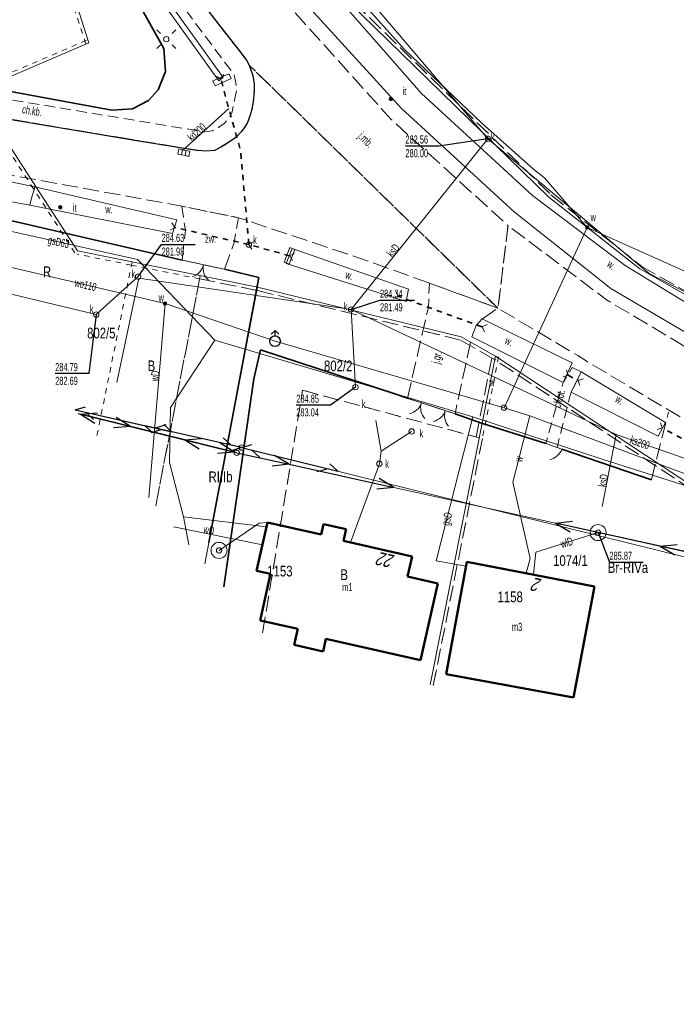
# Model space of a CAD drawing. Header units: metres. Extents: x 7428509 to 7430603, y 5527625 to 5529161.
# Tile 12 of 26: x 7430063 to 7430124, y 5527736 to 5527827. Entities that reach past the tile are written whole.
import ezdxf
from ezdxf.enums import TextEntityAlignment as Align

# ---------------------------------------------------------------- set-up
doc = ezdxf.new("R2010")
doc.units = ezdxf.units.M
for name, pattern in [('0.5_0.5', [1, 0.5, -0.5]), ('1.0_0.5', [1.5, 1, -0.5]), ('1.5_0.5', [2, 1.5, -0.5]), ('219-500', [0]), ('egkk-500', [2, 1.5, -0.5]), ('egug-500', [1, 0.5, -0.5]), ('otkz_500', [1, 0.5, -0.5]), ('otob_500', [0]), ('otof_500', [0]), ('suep_nn_500', [0]), ('sutp_500', [0])]:
    doc.linetypes.add(name, pattern=pattern)
doc.layers.get('0').update_dxf_attribs({"color": 2, "lineweight": 5})
doc.styles.get("Standard").update_dxf_attribs({"font": 'Working1250', "width": 0.75})
doc.linetypes.add('902-500', pattern='A,3.75,0,[1,ksztalty.shx,S=0.5,R=0,X=0,Y=0],3.75', length=7.5)
doc.linetypes.add('otdn_500_short', pattern='A,2.5,0,[21,ksztalty.shx,S=0.5,R=0,X=-1,Y=0],0.5', length=3)

# ---------------------------------------------------------------- blocks, each defined once
blk = doc.blocks.new('US25')
at = {"linetype": 'Continuous', "lineweight": 0}
h = blk.add_hatch(color=0, dxfattribs=at)
edge = h.paths.add_edge_path()
edge.add_arc((0, 0), 0.2, 0, 360)
blk = doc.blocks.new('US22')
at = {"color": 0, "linetype": 'Continuous', "lineweight": 13}
blk.add_circle((0, 0), 0.25, dxfattribs=at)
blk = doc.blocks.new('PW01')
at = {"linetype": 'Continuous', "lineweight": 13}
h = blk.add_hatch(color=0, dxfattribs=at)
edge = h.paths.add_edge_path()
edge.add_arc((0, 0), 0.045, 0, 360)
blk = doc.blocks.new('SM01')
at = {"color": 0, "linetype": 'Continuous', "lineweight": 13}
for p, q in [((-0.53, 0.531), (-0.883, 0.884)), ((0.531, 0.531), (0.884, 0.884)), ((-0.53, -0.53), (-0.883, -0.883)), ((0.531, -0.53), (0.884, -0.883))]:
    blk.add_line(p, q, dxfattribs=at)
blk.add_circle((0, 0), 0.25, dxfattribs=at)
blk = doc.blocks.new('IB04')
at = {"color": 0, "linetype": 'Continuous', "lineweight": 13}
blk.add_circle((0, 0), 0.25, dxfattribs=at)
blk = doc.blocks.new('US05')
at = {"color": 0, "linetype": 'Continuous', "lineweight": 13}
for p, q in [((-0.525, -0.25), (-0.525, 0.25)), ((-0.525, 0.25), (-0.175, 0.25)), ((-0.175, -0.25), (-0.175, 0.25)), ((-0.175, 0.25), (0.175, 0.25)), ((0.175, -0.25), (0.175, 0.25)), ((0.175, 0.25), (0.525, 0.25)), ((0.525, -0.25), (0.525, 0.25)), ((-0.525, -0.25), (-0.175, -0.25)), ((-0.175, -0.25), (0.175, -0.25)), ((0.175, -0.25), (0.525, -0.25))]:
    blk.add_line(p, q, dxfattribs=at)
blk = doc.blocks.new('US13')
at = {"color": 0, "linetype": 'Continuous', "lineweight": 13}
for radius in [0.75, 0.25]:
    blk.add_circle((0, 0), radius, dxfattribs=at)
blk = doc.blocks.new('US15')
at = {"color": 0, "linetype": 'Continuous', "lineweight": 13}
blk.add_circle((0, 0), 0.25, dxfattribs=at)
blk = doc.blocks.new('SUWH')
at = {"color": 0, "linetype": 'Continuous'}
for p in [(-0.354, 0.646), (0, 0.5), (0.354, 0.646)]:
    blk.add_line(p, (0, 1), dxfattribs=at)
blk.add_circle((0, 0), 0.5, dxfattribs=at)
blk = doc.blocks.new('IB05')
at = {"color": 0, "linetype": 'Continuous', "lineweight": 13}
for q in [(0.354, 0.354), (0.354, -0.354)]:
    blk.add_line((0, 0), q, dxfattribs=at)
blk = doc.blocks.new('SUTP')
at = {"color": 0, "linetype": 'Continuous'}
for p, q in [((0, 0), (0.866, 0.5)), ((0, 0), (9.232, 0)), ((1.866, -0.5), (1, 0)), ((7.366, -0.5), (8.232, 0)), ((9.232, 0), (8.366, 0.5))]:
    blk.add_line(p, q, dxfattribs=at)
blk = doc.blocks.new('OK04')
at = {"color": 0, "linetype": 'Continuous', "lineweight": 0}
blk.add_arc((1.5, 0.001), 1.5, 120, 180, dxfattribs=at)
blk = doc.blocks.new('OK02')
at = {"color": 0, "linetype": 'Continuous', "lineweight": 0}
for centre, start, end in [((-1.5, 0), 0, 60), ((1.5, 0), 120, 180)]:
    blk.add_arc(centre, 1.5, start, end, dxfattribs=at)
blk = doc.blocks.new('SUEP1')
at = {"color": 0, "linetype": 'Continuous'}
for p, q in [((0, 0), (5, 0)), ((5, 0), (3.5, 0.5)), ((5, 0), (3.5, -0.5)), ((5, 0), (15, 0)), ((15, 0), (13.5, 0.5)), ((15, 0), (13.5, -0.5))]:
    blk.add_line(p, q, dxfattribs=at)

msp = doc.modelspace()

# ---------------------------------------------------------------- linework, layer by layer
at = {"layer": '217-Granica konturu po granicy działki', "color": 3, "linetype": '1.5_0.5', "lineweight": 18}
for p, q in [((7430091.2894, 5527831.8348), (7430112.5394, 5527811.1048)), ((7430112.516, 5527811.1255), (7430112.516, 5527811.1255)), ((7430112.516, 5527811.1255), (7430112.516, 5527811.1255)), ((7430112.516, 5527811.1255), (7430120.976, 5527804.4455)), ((7430112.5394, 5527811.1048), (7430112.5394, 5527811.1048)), ((7430112.5394, 5527811.1048), (7430112.5394, 5527811.1048)), ((7430120.9379, 5527804.471), (7430120.9379, 5527804.471)), ((7430120.9379, 5527804.471), (7430120.9379, 5527804.471)), ((7430120.9379, 5527804.471), (7430138.1379, 5527794.731)), ((7430120.976, 5527804.4455), (7430120.976, 5527804.4455)), ((7430120.976, 5527804.4455), (7430120.976, 5527804.4455)), ((7430085.1006, 5527802.206), (7430079.7506, 5527803.286)), ((7430079.7506, 5527803.286), (7430079.7506, 5527803.286)), ((7430079.7506, 5527803.286), (7430079.7506, 5527803.286)), ((7430104.0789, 5527797.5784), (7430085.0889, 5527802.2084)), ((7430085.0889, 5527802.2084), (7430085.0889, 5527802.2084)), ((7430085.0889, 5527802.2084), (7430085.0889, 5527802.2084)), ((7430085.1006, 5527802.206), (7430085.1006, 5527802.206)), ((7430085.1006, 5527802.206), (7430085.1006, 5527802.206)), ((7430107.1927, 5527795.8087), (7430104.0027, 5527797.6087)), ((7430104.0027, 5527797.6087), (7430104.0027, 5527797.6087)), ((7430104.0027, 5527797.6087), (7430104.0027, 5527797.6087)), ((7430104.0789, 5527797.5784), (7430104.0789, 5527797.5784)), ((7430104.0789, 5527797.5784), (7430104.0789, 5527797.5784)), ((7430105.5357, 5527788.5285), (7430107.0457, 5527796.1285)), ((7430107.0457, 5527796.1285), (7430107.0457, 5527796.1285)), ((7430107.0457, 5527796.1285), (7430107.0457, 5527796.1285)), ((7430127.375, 5527782.4995), (7430107.175, 5527795.8195)), ((7430107.175, 5527795.8195), (7430107.175, 5527795.8195)), ((7430107.175, 5527795.8195), (7430107.175, 5527795.8195)), ((7430107.1927, 5527795.8087), (7430107.1927, 5527795.8087)), ((7430107.1927, 5527795.8087), (7430107.1927, 5527795.8087)), ((7430106.1243, 5527788.4115), (7430101.5363, 5527765.3855)), ((7430105.5357, 5527788.5285), (7430105.5357, 5527788.5285)), ((7430105.5357, 5527788.5285), (7430105.5357, 5527788.5285)), ((7430106.1243, 5527788.4115), (7430106.1243, 5527788.4115)), ((7430106.1243, 5527788.4115), (7430106.1243, 5527788.4115)), ((7430101.5363, 5527765.3855), (7430101.5363, 5527765.3855)), ((7430101.5363, 5527765.3855), (7430101.5363, 5527765.3855))]:
    msp.add_line(p, q, dxfattribs=at)
at = {"layer": '217-kontur klasyfikacyjny', "color": 92, "linetype": 'egkk-500', "lineweight": 18, "flags": 128}
for points in [[(7430079.81, 5527803.58), (7430075.656, 5527782.138)], [(7430085.625, 5527770.294), (7430089.35, 5527792.9)], [(7430089.35, 5527792.9), (7430105.83, 5527788.47)]]:
    msp.add_lwpolyline(points, dxfattribs=at)
at = {"layer": '218-Granica użytku po granicy działki', "color": 3, "linetype": '0.5_0.5', "lineweight": 18}
for p, q in [((7430069.1241, 5527825.1991), (7430063.0641, 5527844.2391)), ((7430091.2894, 5527831.8348), (7430112.5394, 5527811.1048)), ((7430058.6318, 5527820.9957), (7430069.2918, 5527825.5657)), ((7430069.1241, 5527825.1991), (7430069.1241, 5527825.1991)), ((7430069.1241, 5527825.1991), (7430069.1241, 5527825.1991)), ((7430069.2918, 5527825.5657), (7430069.2918, 5527825.5657)), ((7430069.2918, 5527825.5657), (7430069.2918, 5527825.5657)), ((7430064.2583, 5527811.6768), (7430058.4983, 5527820.5568)), ((7430068.108, 5527805.7271), (7430064.258, 5527811.6771)), ((7430064.258, 5527811.6771), (7430064.258, 5527811.6771)), ((7430064.258, 5527811.6771), (7430064.258, 5527811.6771)), ((7430064.2583, 5527811.6768), (7430064.2583, 5527811.6768)), ((7430064.2583, 5527811.6768), (7430064.2583, 5527811.6768)), ((7430112.516, 5527811.1255), (7430112.516, 5527811.1255)), ((7430112.516, 5527811.1255), (7430112.516, 5527811.1255)), ((7430112.516, 5527811.1255), (7430120.976, 5527804.4455)), ((7430112.5394, 5527811.1048), (7430112.5394, 5527811.1048)), ((7430112.5394, 5527811.1048), (7430112.5394, 5527811.1048)), ((7430068.108, 5527805.7271), (7430068.108, 5527805.7271)), ((7430068.108, 5527805.7271), (7430068.108, 5527805.7271)), ((7430073.3906, 5527804.566), (7430068.3006, 5527805.596)), ((7430068.3006, 5527805.596), (7430068.3006, 5527805.596)), ((7430068.3006, 5527805.596), (7430068.3006, 5527805.596)), ((7430073.3906, 5527804.566), (7430073.3906, 5527804.566)), ((7430073.3906, 5527804.566), (7430073.3906, 5527804.566)), ((7430079.7509, 5527803.286), (7430073.3909, 5527804.566)), ((7430073.3909, 5527804.566), (7430073.3909, 5527804.566)), ((7430073.3909, 5527804.566), (7430073.3909, 5527804.566)), ((7430120.9379, 5527804.471), (7430120.9379, 5527804.471)), ((7430120.9379, 5527804.471), (7430120.9379, 5527804.471)), ((7430120.9379, 5527804.471), (7430138.1379, 5527794.731)), ((7430120.976, 5527804.4455), (7430120.976, 5527804.4455)), ((7430120.976, 5527804.4455), (7430120.976, 5527804.4455)), ((7430085.1006, 5527802.206), (7430079.7506, 5527803.286)), ((7430079.7506, 5527803.286), (7430079.7506, 5527803.286)), ((7430079.7506, 5527803.286), (7430079.7506, 5527803.286)), ((7430079.7509, 5527803.286), (7430079.7509, 5527803.286)), ((7430079.7509, 5527803.286), (7430079.7509, 5527803.286)), ((7430104.0789, 5527797.5784), (7430085.0889, 5527802.2084)), ((7430085.0889, 5527802.2084), (7430085.0889, 5527802.2084)), ((7430085.0889, 5527802.2084), (7430085.0889, 5527802.2084)), ((7430085.1006, 5527802.206), (7430085.1006, 5527802.206)), ((7430085.1006, 5527802.206), (7430085.1006, 5527802.206)), ((7430107.1927, 5527795.8087), (7430104.0027, 5527797.6087)), ((7430104.0027, 5527797.6087), (7430104.0027, 5527797.6087)), ((7430104.0027, 5527797.6087), (7430104.0027, 5527797.6087)), ((7430104.0789, 5527797.5784), (7430104.0789, 5527797.5784)), ((7430104.0789, 5527797.5784), (7430104.0789, 5527797.5784)), ((7430107.6343, 5527796.0115), (7430106.1243, 5527788.4115)), ((7430127.375, 5527782.4995), (7430107.175, 5527795.8195)), ((7430107.175, 5527795.8195), (7430107.175, 5527795.8195)), ((7430107.175, 5527795.8195), (7430107.175, 5527795.8195)), ((7430107.1927, 5527795.8087), (7430107.1927, 5527795.8087)), ((7430107.1927, 5527795.8087), (7430107.1927, 5527795.8087)), ((7430107.6343, 5527796.0115), (7430107.6343, 5527796.0115)), ((7430107.6343, 5527796.0115), (7430107.6343, 5527796.0115)), ((7430106.1243, 5527788.4115), (7430101.5363, 5527765.3855)), ((7430106.1243, 5527788.4115), (7430106.1243, 5527788.4115)), ((7430106.1243, 5527788.4115), (7430106.1243, 5527788.4115)), ((7430106.1243, 5527788.4115), (7430106.1243, 5527788.4115)), ((7430106.1243, 5527788.4115), (7430106.1243, 5527788.4115)), ((7430101.5363, 5527765.3855), (7430101.5363, 5527765.3855)), ((7430101.5363, 5527765.3855), (7430101.5363, 5527765.3855))]:
    msp.add_line(p, q, dxfattribs=at)
at = {"layer": '218-kontur użytku gruntowego', "color": 3, "linetype": 'egug-500', "lineweight": 18, "flags": 128}
for points in [[(7430073.45, 5527804.86), (7430070.166, 5527788.661)], [(7430075.656, 5527782.138), (7430079.81, 5527803.58)], [(7430085.625, 5527770.294), (7430089.35, 5527792.9)], [(7430089.35, 5527792.9), (7430105.83, 5527788.47)]]:
    msp.add_lwpolyline(points, dxfattribs=at)
at = {"layer": '219-działka ewidencyjna', "color": 7, "linetype": '219-500', "lineweight": 18, "flags": 128}
for points in [[(7430063.35, 5527844.33), (7430069.41, 5527825.29)], [(7430091.08, 5527831.62), (7430112.33, 5527810.89)], [(7430058.75, 5527820.72), (7430069.41, 5527825.29)], [(7430058.75, 5527820.72), (7430064.51, 5527811.84)], [(7430068.36, 5527805.89), (7430064.51, 5527811.84)], [(7430112.33, 5527810.89), (7430120.79, 5527804.21)], [(7430068.36, 5527805.89), (7430085.16, 5527802.5)], [(7430120.79, 5527804.21), (7430137.99, 5527794.47)], [(7430080.219, 5527776.717), (7430085.16, 5527802.5)], [(7430104.15, 5527797.87), (7430085.16, 5527802.5)], [(7430107.34, 5527796.07), (7430104.15, 5527797.87)], [(7430101.242, 5527765.444), (7430107.34, 5527796.07)], [(7430107.34, 5527796.07), (7430127.54, 5527782.75)]]:
    msp.add_lwpolyline(points, dxfattribs=at)
at = {"layer": '312-budynek ewidencyjny', "color": 7, "linetype": 'CONTINUOUS', "lineweight": 50, "flags": 128}
for points in [[(7430085.06, 5527776.08), (7430086.08, 5527780.58)], [(7430086.08, 5527780.58), (7430091.09, 5527779.45)], [(7430091.09, 5527779.45), (7430091.3, 5527780.42)], [(7430091.3, 5527780.42), (7430093.43, 5527779.94)], [(7430093.43, 5527779.94), (7430093.18, 5527778.85)], [(7430093.18, 5527778.85), (7430099.56, 5527777.41)], [(7430099.56, 5527777.41), (7430099.14, 5527775.54)], [(7430102.75, 5527766.43), (7430104.68, 5527776.89)], [(7430104.68, 5527776.89), (7430116.59, 5527774.62)], [(7430086.37, 5527775.78), (7430085.06, 5527776.08)], [(7430085.39, 5527771.44), (7430086.37, 5527775.78)], [(7430099.14, 5527775.54), (7430101.97, 5527774.9)], [(7430101.97, 5527774.9), (7430100.35, 5527767.75)], [(7430116.59, 5527774.62), (7430114.63, 5527764.26)], [(7430088.91, 5527770.65), (7430085.39, 5527771.44)], [(7430088.58, 5527769.16), (7430088.91, 5527770.65)], [(7430091.53, 5527769.73), (7430091.27, 5527768.56)], [(7430100.35, 5527767.75), (7430091.53, 5527769.73)], [(7430091.27, 5527768.56), (7430088.58, 5527769.16)], [(7430114.63, 5527764.26), (7430102.75, 5527766.43)]]:
    msp.add_lwpolyline(points, dxfattribs=at)
at = {"layer": 'brama', "color": 7, "linetype": 'otob_500', "lineweight": 18, "flags": 128}
for points in [[(7430082.08, 5527804.18), (7430078.12, 5527805.02)], [(7430103.57, 5527790.71), (7430101.74, 5527791.3), (7430099.13, 5527792.15)]]:
    msp.add_lwpolyline(points, dxfattribs=at)
at = {"layer": 'chodnik', "color": 7, "linetype": '1.0_0.5', "lineweight": 18, "flags": 128}
for points in [[(7430032.19, 5528026.26), (7430034, 5528026.44), (7430037.56, 5527998.2), (7430037.79, 5527996.14), (7430038.96, 5527986.19), (7430039.76, 5527979.21), (7430040.73, 5527971.27), (7430041.93, 5527961.49), (7430042.92, 5527953.53), (7430043.18, 5527951.54), (7430043.92, 5527945.61), (7430044.65, 5527939.65), (7430045.39, 5527933.85), (7430045.91, 5527929.9), (7430045.98, 5527929.43), (7430046.57, 5527924.94), (7430047.3, 5527919.97), (7430047.88, 5527916.03), (7430048.54, 5527912.07), (7430049.23, 5527908.12), (7430049.72, 5527905.18), (7430050.17, 5527902.71), (7430050.78, 5527899.26), (7430051.36, 5527896.33), (7430051.93, 5527893.41), (7430052.54, 5527890.44), (7430053.18, 5527887.55), (7430053.62, 5527885.57), (7430053.72, 5527885.17), (7430054.32, 5527882.67), (7430055.12, 5527879.82), (7430056.22, 5527875.95), (7430057.58, 5527871.46), (7430058.24, 5527869.51), (7430058.92, 5527867.65), (7430059.99, 5527864.79), (7430060.69, 5527862.91), (7430061.9, 5527860.16), (7430062.3, 5527859.17), (7430063.14, 5527857.42), (7430064.37, 5527854.68), (7430065.45, 5527852.48), (7430066.15, 5527851.12), (7430067.34, 5527848.88), (7430068.84, 5527846.26), (7430070.36, 5527843.74), (7430071.96, 5527841.16), (7430075.68, 5527835.21), (7430077.34, 5527832.69), (7430078.49, 5527831.07), (7430079.67, 5527829.43), (7430081.51, 5527827.03), (7430083.31, 5527824.72), (7430084.11, 5527823.66), (7430084.36, 5527823.22), (7430084.71, 5527822.25), (7430084.84, 5527821.44), (7430084.83, 5527820.78), (7430084.75, 5527819.78), (7430084.62, 5527819.11), (7430084.47, 5527818.55), (7430084.2, 5527817.85), (7430084.04, 5527817.56), (7430083.83, 5527817.26), (7430083.6, 5527816.96), (7430083.11, 5527816.47), (7430082.62, 5527816.11), (7430081.73, 5527815.55), (7430081.12, 5527815.26), (7430080.37, 5527815.2), (7430079.64, 5527815.26), (7430073.7, 5527816.23), (7430050.63, 5527820.08), (7430042.585, 5527821.432)], [(7430041.961, 5527823.313), (7430043.82, 5527823), (7430043.96, 5527823.93), (7430045.59, 5527823.65), (7430045.48, 5527822.69), (7430051.07, 5527821.83), (7430073.83, 5527818.04), (7430079.75, 5527817.07), (7430080.21, 5527816.98), (7430080.94, 5527817.1), (7430081.51, 5527817.4), (7430082.05, 5527817.77), (7430082.51, 5527818.3), (7430082.79, 5527818.86), (7430083.18, 5527820.86), (7430083.14, 5527821.38), (7430083.07, 5527821.88), (7430082.94, 5527822.35), (7430080, 5527826.26), (7430078.24, 5527828.63), (7430077.02, 5527830.25), (7430076.46, 5527831.07), (7430074.93, 5527833.4), (7430069.97, 5527841.16), (7430068.38, 5527843.7), (7430067.39, 5527845.4), (7430064.96, 5527849.75), (7430063.91, 5527851.73), (7430062.73, 5527854.19), (7430061.51, 5527856.76), (7430060.61, 5527858.73), (7430060.24, 5527859.66), (7430059.46, 5527861.53), (7430058.67, 5527863.23), (7430057.87, 5527865.49), (7430056.95, 5527868.01), (7430056.2, 5527870.12), (7430055.08, 5527873.71), (7430054.55, 5527875.68), (7430053.68, 5527878.51), (7430053.2, 5527880.7), (7430052.61, 5527882.82), (7430052.03, 5527885.3), (7430051.14, 5527889.16), (7430050.49, 5527892.12), (7430049.74, 5527896.02), (7430049.05, 5527899.46), (7430048.15, 5527904.44), (7430047.73, 5527907), (7430047.1, 5527910.63), (7430046.57, 5527913.9), (7430045.83, 5527918.56), (7430044.67, 5527926.45), (7430044.32, 5527929.12), (7430043.78, 5527933.41), (7430042.64, 5527940.31), (7430042.59, 5527942.31), (7430041.45, 5527951.55), (7430041.39, 5527952.27), (7430040.28, 5527961.2), (7430039.17, 5527970.12), (7430037.97, 5527980.04), (7430036.92, 5527989.03), (7430036.11, 5527995.98), (7430032.19, 5528026.26)]]:
    msp.add_lwpolyline(points, dxfattribs=at)
msp.add_lwpolyline([(7430114.5, 5527795.02), (7430115.33, 5527794.61), (7430114.41, 5527792.73), (7430114.25, 5527792.21), (7430113.09, 5527787.57), (7430112.04, 5527787.93), (7430113.65, 5527793.62)], close=True, dxfattribs=at)
at = {"layer": 'furtka', "color": 7, "linetype": 'otof_500', "lineweight": 18, "flags": 128}
msp.add_lwpolyline([(7430113.53, 5527787.42), (7430112.04, 5527787.93)], dxfattribs=at)
at = {"layer": 'jezdnia', "color": 7, "linetype": '1.5_0.5', "lineweight": 18, "flags": 128}
for points in [[(7430107.57, 5527800.55), (7430084.36, 5527823.22), (7430084.11, 5527823.66), (7430083.31, 5527824.72), (7430081.51, 5527827.03), (7430079.67, 5527829.43), (7430078.49, 5527831.07), (7430077.34, 5527832.69), (7430075.68, 5527835.21), (7430071.96, 5527841.16), (7430070.36, 5527843.74), (7430068.84, 5527846.26), (7430067.34, 5527848.88), (7430066.15, 5527851.12), (7430065.45, 5527852.48), (7430064.37, 5527854.68), (7430063.14, 5527857.42), (7430062.3, 5527859.17), (7430061.9, 5527860.16), (7430060.69, 5527862.91), (7430059.99, 5527864.79), (7430058.92, 5527867.65), (7430058.24, 5527869.51), (7430057.58, 5527871.46), (7430056.22, 5527875.95), (7430055.12, 5527879.82), (7430054.32, 5527882.67), (7430053.72, 5527885.17), (7430053.62, 5527885.57), (7430053.18, 5527887.55), (7430052.54, 5527890.44), (7430051.93, 5527893.41), (7430051.36, 5527896.33), (7430050.78, 5527899.26), (7430050.17, 5527902.71), (7430049.72, 5527905.18), (7430049.23, 5527908.12), (7430048.54, 5527912.07), (7430047.88, 5527916.03), (7430047.3, 5527919.97), (7430046.57, 5527924.94), (7430045.98, 5527929.43), (7430045.91, 5527929.9), (7430045.39, 5527933.85), (7430044.65, 5527939.65), (7430043.92, 5527945.61), (7430043.18, 5527951.54), (7430049.29, 5527952.34), (7430052.08, 5527930.12), (7430056.32, 5527903.31), (7430057.82, 5527895.02), (7430059.62, 5527886.51), (7430063.67, 5527872.63), (7430068.18, 5527861.13), (7430074.19, 5527849.12), (7430080.95, 5527838.32), (7430087.82, 5527829.03), (7430097.62, 5527818.14), (7430108.51, 5527808.26)], [(7430218.72, 5527774.18), (7430227.31, 5527774.43), (7430231.28, 5527774.78), (7430239.73, 5527775.28), (7430258.88, 5527776.6), (7430265.78, 5527776.94), (7430272.99, 5527777.08), (7430275.65, 5527777.09), (7430279.78, 5527777.08), (7430287.68, 5527776.81), (7430300.49, 5527775.58), (7430307.06, 5527774.6), (7430313.64, 5527773.32), (7430319.73, 5527772.11), (7430324.82, 5527770.64), (7430333.05, 5527768.08), (7430338.5, 5527766), (7430343.67, 5527764.03), (7430352.21, 5527760.93), (7430363.19, 5527756.51), (7430374.78, 5527752.04), (7430383.71, 5527748.4), (7430391.19, 5527745.47), (7430398.82, 5527742.26), (7430405.67, 5527739.56), (7430416.91, 5527734.95), (7430426.65, 5527730.94), (7430433.43, 5527728.12), (7430437.36, 5527726.5), (7430449.37, 5527721.78), (7430451.39, 5527720.79), (7430454.51, 5527719.6), (7430464.72, 5527715.44), (7430474.73, 5527710.97), (7430482.04, 5527707.47), (7430487.88, 5527704.42), (7430493.78, 5527701.27), (7430498.17, 5527698.65), (7430504.13, 5527695.31), (7430510.77, 5527690.85), (7430521, 5527683.91), (7430532.55, 5527676.34), (7430544.06, 5527668.43), (7430549.96, 5527664.51), (7430559.13, 5527658.16), (7430571.4, 5527649.51), (7430569.45, 5527643.86), (7430555.54, 5527653.3), (7430546.8, 5527659.2), (7430540.11, 5527663.7), (7430529.1, 5527671.25), (7430517.8, 5527679.08), (7430507.45, 5527686.02), (7430501.43, 5527689.95), (7430495.41, 5527693.93), (7430491.1, 5527696.25), (7430485.74, 5527699.33), (7430481.21, 5527701.81), (7430480.13, 5527702.35), (7430471.61, 5527706.18), (7430463.58, 5527709.54), (7430451.04, 5527714.69), (7430447.64, 5527716.07), (7430440.85, 5527718.96), (7430435.02, 5527721.25), (7430430.87, 5527722.99), (7430424.16, 5527725.77), (7430414.42, 5527729.68), (7430403.46, 5527734.19), (7430396.47, 5527737.08), (7430389.75, 5527739.82), (7430382.09, 5527742.69), (7430372.75, 5527746.43), (7430361.16, 5527750.96), (7430349.66, 5527755.38), (7430341.86, 5527758.43), (7430336.34, 5527760.63), (7430331.23, 5527762.31), (7430323.1, 5527764.98), (7430318.31, 5527766.28), (7430312.85, 5527767.47), (7430304.15, 5527769.03), (7430300.25, 5527769.55), (7430287.26, 5527770.83), (7430280.45, 5527771.04), (7430275.3, 5527771.07), (7430273.11, 5527771.05), (7430266.58, 5527770.97), (7430259.14, 5527770.67), (7430239.76, 5527769.43), (7430231.81, 5527768.91), (7430225.21, 5527768.56), (7430224.52, 5527768.48), (7430218.39, 5527768.43), (7430214.4, 5527768.28), (7430211.27, 5527768.15), (7430207.41, 5527768.07), (7430204.52, 5527768.02), (7430196.23, 5527768.43), (7430185.83, 5527769.19), (7430181.8, 5527769.85), (7430178.28, 5527770.29), (7430167.45, 5527772.79), (7430160.97, 5527774.51), (7430155.15, 5527776.42), (7430154.1, 5527776.75), (7430150.29, 5527778.22), (7430145.6, 5527780.1), (7430143.71, 5527781.18), (7430137.72, 5527783.81), (7430131.73, 5527786.81), (7430128.38, 5527788.35), (7430125.36, 5527789.94), (7430115.89, 5527795.58), (7430115.01, 5527796.13), (7430107.57, 5527800.55), (7430108.51, 5527808.26), (7430117.7, 5527801.33), (7430128.09, 5527795.14), (7430131.32, 5527793.39), (7430137.58, 5527790.41), (7430141.49, 5527788.64), (7430146.14, 5527786.64), (7430154.15, 5527783.23), (7430157.61, 5527782.02), (7430159.64, 5527781.2), (7430165.62, 5527779.38), (7430170.12, 5527778.22), (7430179.29, 5527776.08), (7430182.34, 5527775.63), (7430186.25, 5527774.99), (7430196.42, 5527774.2), (7430204.17, 5527774), (7430212.15, 5527774.03)], [(7430099.13, 5527792.15), (7430101.08, 5527800.63), (7430101.18, 5527802.89), (7430107.57, 5527800.55), (7430106.11, 5527799.55), (7430105.55, 5527798.94), (7430105.13, 5527797.89), (7430103.57, 5527790.71)]]:
    msp.add_lwpolyline(points, close=True, dxfattribs=at)
for points in [[(7430042.585, 5527821.432), (7430050.63, 5527820.08), (7430073.7, 5527816.23), (7430079.64, 5527815.26), (7430080.37, 5527815.2), (7430081.12, 5527815.26), (7430081.73, 5527815.55), (7430082.62, 5527816.11), (7430083.11, 5527816.47), (7430083.6, 5527816.96), (7430083.83, 5527817.26), (7430084.04, 5527817.56), (7430084.2, 5527817.85), (7430084.47, 5527818.55), (7430084.62, 5527819.11), (7430084.75, 5527819.78), (7430084.83, 5527820.78), (7430084.84, 5527821.44), (7430084.71, 5527822.25), (7430084.36, 5527823.22), (7430107.57, 5527800.55), (7430101.18, 5527802.89), (7430094.47, 5527805.29), (7430083.37, 5527808.99), (7430078.08, 5527810.06), (7430058.28, 5527813.66), (7430050.72, 5527814.83), (7430049.84, 5527814.97), (7430047.722, 5527815.328)], [(7430121.88, 5527784.54), (7430123.47, 5527790.86)]]:
    msp.add_lwpolyline(points, dxfattribs=at)
at = {"layer": 'krawężnik', "color": 7, "linetype": 'CONTINUOUS', "lineweight": 25, "flags": 128}
for points in [[(7430079.67, 5527829.43), (7430081.51, 5527827.03), (7430083.31, 5527824.72), (7430084.11, 5527823.66), (7430084.36, 5527823.22), (7430084.71, 5527822.25), (7430084.84, 5527821.44), (7430084.83, 5527820.78), (7430084.75, 5527819.78), (7430084.62, 5527819.11), (7430084.47, 5527818.55), (7430084.2, 5527817.85), (7430084.04, 5527817.56), (7430083.83, 5527817.26), (7430083.6, 5527816.96), (7430083.11, 5527816.47), (7430082.62, 5527816.11), (7430081.73, 5527815.55), (7430081.12, 5527815.26), (7430080.37, 5527815.2), (7430079.64, 5527815.26)], [(7430042.585, 5527821.432), (7430050.63, 5527820.08), (7430073.7, 5527816.23), (7430079.64, 5527815.26)]]:
    msp.add_lwpolyline(points, dxfattribs=at)
at = {"layer": 'obszar utwardzony', "color": 7, "linetype": '1.5_0.5', "lineweight": 18, "flags": 128}
msp.add_lwpolyline([(7430078.12, 5527805.02), (7430078.42, 5527807.8), (7430078.08, 5527810.06), (7430083.37, 5527808.99), (7430082.96, 5527806.66), (7430082.08, 5527804.18)], close=True, dxfattribs=at)
at = {"layer": 'ogrodzenie trwałe', "color": 7, "linetype": '902-500', "lineweight": 35, "flags": 128}
for points in [[(7430061.73, 5527851.02), (7430061.85, 5527850.77), (7430076.41, 5527824.75)], [(7430045.37, 5527823.83), (7430071.56, 5527819), (7430073.5, 5527819.15), (7430074.97, 5527819.91), (7430075.89, 5527820.92), (7430076.56, 5527822.63), (7430076.41, 5527824.75)], [(7430058.379, 5527802.666), (7430059.66, 5527809.27), (7430078.12, 5527805.02)], [(7430085.26, 5527803.4), (7430082.08, 5527804.18)], [(7430085.26, 5527803.4), (7430080.61, 5527778.71)], [(7430082.012, 5527774.587), (7430084.79, 5527793.97), (7430085.41, 5527796.67)], [(7430085.41, 5527796.67), (7430097.95, 5527792.56)], [(7430099.13, 5527792.15), (7430097.95, 5527792.56)], [(7430106.05, 5527789.84), (7430103.57, 5527790.71)], [(7430112.04, 5527787.93), (7430106.05, 5527789.84)], [(7430121.88, 5527784.54), (7430113.53, 5527787.42)]]:
    msp.add_lwpolyline(points, dxfattribs=at)
at = {"layer": 'przepust', "color": 7, "linetype": 'otkz_500', "lineweight": 35, "flags": 128}
for points in [[(7430088.16, 5527805.44), (7430084.34, 5527806.48), (7430083.57, 5527815.23), (7430082.46, 5527819.18), (7430081.74, 5527821.9)], [(7430084.34, 5527806.48), (7430077.42, 5527808.08)], [(7430106.1, 5527798.81), (7430098.27, 5527801.66)], [(7430114.12, 5527794.3), (7430115.06, 5527793.81)], [(7430128.23, 5527786.54), (7430122.89, 5527789.39)]]:
    msp.add_lwpolyline(points, dxfattribs=at)
at = {"layer": 'przewód elektroenergetyczny niskiego napięcia', "color": 1, "linetype": 'suep_nn_500', "lineweight": 18, "flags": 128}
for points in [[(7430068.432, 5527790.722), (7430083.21, 5527787.08)], [(7430083.21, 5527787.08), (7430127.59, 5527777.29)]]:
    msp.add_lwpolyline(points, dxfattribs=at)
at = {"layer": 'przewód gazowy', "color": 52, "linetype": 'CONTINUOUS', "lineweight": 18, "flags": 128}
for points in [[(7430212.89, 5527762.51), (7430187.84, 5527761.9), (7430167.96, 5527765.73), (7430156.37, 5527770.54), (7430143.45, 5527776.14), (7430131.07, 5527782.08), (7430117.28, 5527786.49), (7430105.22, 5527790.41), (7430081.15, 5527797.57), (7430073.95, 5527805.09), (7430056.2, 5527809.03)], [(7430081.15, 5527797.57), (7430077.04, 5527791.28), (7430076.93, 5527786.16), (7430078.24, 5527781.09)], [(7430105.22, 5527790.41), (7430101.81, 5527776.99), (7430104.61, 5527776.5)], [(7430078.24, 5527781.09), (7430085.98, 5527780.16)], [(7430078.735, 5527778.481), (7430078.24, 5527781.09)]]:
    msp.add_lwpolyline(points, dxfattribs=at)
at = {"layer": 'przewód kanalizacyjny', "color": 34, "linetype": 'CONTINUOUS', "lineweight": 18, "flags": 128}
for points in [[(7430121.67, 5527803.79), (7430106.63, 5527816.35), (7430088.16, 5527838.04), (7430073.02, 5527864.21), (7430064.47, 5527895.73)], [(7430078.09, 5527815.19), (7430082.46, 5527819.18)], [(7430094.28, 5527793.19), (7430093.87, 5527800.43), (7430106.63, 5527816.35)], [(7430121.67, 5527803.79), (7430139.04, 5527794.84), (7430165.11, 5527784.96), (7430163.8, 5527769.36), (7430182.62, 5527764.59), (7430195.79, 5527763.28), (7430239.84, 5527764.04), (7430282.61, 5527763.44), (7430297.65, 5527760.78), (7430318.83, 5527757.27), (7430358.09, 5527744.23), (7430410.01, 5527722.7), (7430446.96, 5527706.78), (7430476.29, 5527691.86)], [(7430074.02, 5527803.5), (7430070.09, 5527799.95), (7430058.287, 5527802.776)], [(7430163.8, 5527769.36), (7430136.91, 5527782.39), (7430118.6, 5527788.79), (7430093.87, 5527800.43), (7430074.09, 5527803.35), (7430072.02, 5527793.62)], [(7430096.69, 5527787.22), (7430096.17, 5527790.08)], [(7430099.52, 5527789.06), (7430096.69, 5527787.22), (7430096.51, 5527786.05), (7430094.51, 5527780.56), (7430093.83, 5527778.7)], [(7430117.29, 5527782.07), (7430118.6, 5527788.79)]]:
    msp.add_lwpolyline(points, dxfattribs=at)
at = {"layer": 'przewód telekomunikacyjny napowietrzny', "color": 30, "linetype": 'sutp_500', "lineweight": 18, "flags": 128}
for points in [[(7430068.144, 5527791.065), (7430083.66, 5527787.56)], [(7430135.4, 5527774.8), (7430083.66, 5527787.56)], [(7430083.66, 5527787.56), (7430135.4, 5527774.8)]]:
    msp.add_lwpolyline(points, dxfattribs=at)
at = {"layer": 'przewód wodociągowy', "color": 5, "linetype": 'CONTINUOUS', "lineweight": 18, "flags": 128}
for points in [[(7430077.057, 5527903.033), (7430067.61, 5527902.35), (7430063.44, 5527895.53), (7430069.67, 5527874.18), (7430073.99, 5527860.48), (7430078.56, 5527850.89), (7430085.03, 5527840.86), (7430091.62, 5527832.74), (7430098.84, 5527824.67), (7430106.08, 5527817.8), (7430110.91, 5527813.47), (7430111.9, 5527812.7)], [(7430108.14, 5527791.27), (7430115.9, 5527808.08), (7430111.9, 5527812.7)], [(7430115.9, 5527808.08), (7430127.54, 5527802.86), (7430130.61, 5527801.32), (7430138.66, 5527797.67), (7430143.86, 5527796.24), (7430145.01, 5527796.96), (7430146.68, 5527801.27), (7430148.397, 5527808.311)], [(7430147.22, 5527771.96), (7430142.17, 5527774.28), (7430139.39, 5527777.49), (7430136.4, 5527780.95), (7430134.87, 5527781.45), (7430110.53, 5527790.53), (7430108.14, 5527791.27), (7430086.78, 5527797.47), (7430076.52, 5527800.98), (7430055.673, 5527805.881)], [(7430076.52, 5527800.98), (7430075.016, 5527782.9)], [(7430110.19, 5527775.84), (7430110.57, 5527777.22), (7430108.97, 5527784.32), (7430110.53, 5527790.53)], [(7430085.6, 5527778.48), (7430077.318, 5527780.164)], [(7430081.56, 5527777.97), (7430085.3, 5527780.5), (7430086.08, 5527780.58)], [(7430110.88, 5527775.71), (7430111.11, 5527777.8), (7430116.91, 5527779.63)]]:
    msp.add_lwpolyline(points, dxfattribs=at)
at = {"layer": 'rzędna-Atr2', "color": 7, "flags": 128}
for points in [[(7430106.63, 5527816.35), (7430102.07, 5527815.67), (7430098.94, 5527815.67)], [(7430074.01, 5527803.49), (7430076.2, 5527806.5), (7430079.346, 5527806.5)], [(7430093.87, 5527800.43), (7430096.57, 5527801.3), (7430099.78, 5527801.3)], [(7430070.1, 5527799.96), (7430069.42, 5527794.45), (7430066.274, 5527794.45)], [(7430094.28, 5527793.19), (7430091.94, 5527791.51), (7430088.762, 5527791.51)], [(7430116.91, 5527779.63), (7430117.97, 5527776.87), (7430121.121, 5527776.87)]]:
    msp.add_lwpolyline(points, dxfattribs=at)
at = {"layer": 'rów przydrożny (linia)', "color": 0, "linetype": 'CONTINUOUS', "lineweight": 18}
for p, q in [((7430075.32425, 5527830.418), (7430081.53675, 5527821.75425)), ((7430075.73575, 5527830.702), (7430081.94325, 5527822.04575)), ((7430081.94325, 5527822.04575), (7430081.74, 5527821.9)), ((7430081.53675, 5527821.75425), (7430081.74, 5527821.9))]:
    msp.add_line(p, q, dxfattribs=at)
at = {"layer": 'rów przydrożny (poligon)', "color": 7, "linetype": 'CONTINUOUS', "lineweight": 18, "flags": 128}
for points in [[(7430128.57, 5527796.23), (7430118.1, 5527802.39), (7430109.09, 5527809.54), (7430098.59, 5527819.18), (7430088.72, 5527829.98), (7430081.88, 5527839.1), (7430075.2, 5527849.93), (7430069.42, 5527861.44), (7430065.05, 5527872.88), (7430061.27, 5527887.03), (7430060.64, 5527894.22), (7430061.36, 5527895.16), (7430062.88, 5527895.39), (7430063.28, 5527894.84), (7430064.51, 5527887.68), (7430067.87, 5527873.97), (7430071.87, 5527862.57), (7430077.67, 5527850.7), (7430083.95, 5527840.29), (7430090.91, 5527831.48), (7430100.44, 5527820.57), (7430110.78, 5527811.06), (7430119.45, 5527804.52), (7430129.68, 5527798.29)], [(7430063.91, 5527810.17), (7430059.85, 5527810.9), (7430050.82, 5527812.89), (7430050.89, 5527813.35), (7430051.04, 5527813.9), (7430051.12, 5527814.18), (7430060.03, 5527812.78), (7430064.39, 5527811.86), (7430064.3, 5527811.59), (7430064.1, 5527810.93)], [(7430077.23, 5527807.52), (7430063.91, 5527810.17), (7430064.1, 5527810.93), (7430064.3, 5527811.59), (7430064.39, 5527811.86), (7430077.63, 5527808.79)], [(7430088.39, 5527806.12), (7430099.22, 5527802.31), (7430099.01, 5527801.19), (7430087.83, 5527804.71)], [(7430105.13, 5527797.89), (7430105.55, 5527798.94), (7430106.11, 5527799.55), (7430114.5, 5527795.47), (7430113.65, 5527793.62)], [(7430114.41, 5527792.73), (7430115.33, 5527794.61), (7430123.2, 5527789.89), (7430122.53, 5527788.61)]]:
    msp.add_lwpolyline(points, close=True, dxfattribs=at)
at = {"layer": 'ściana oporowa (linia)', "color": 0, "lineweight": 18}
for p, q in [((7430080.97925, 5527821.74875), (7430082.47925, 5527822.40875)), ((7430082.47925, 5527822.40875), (7430082.58, 5527822.18)), ((7430080.97925, 5527821.74875), (7430081.08, 5527821.52)), ((7430088.61425, 5527806.02275), (7430088.10425, 5527804.65275)), ((7430088.61425, 5527806.02275), (7430088.38, 5527806.11)), ((7430088.10425, 5527804.65275), (7430087.87, 5527804.74))]:
    msp.add_line(p, q, dxfattribs=at)
at = {"layer": 'ściana oporowa (linia)', "color": 0, "linetype": 'otdn_500_short', "lineweight": 18}
for p, q in [((7430082.68075, 5527821.95125), (7430082.58, 5527822.18)), ((7430081.18075, 5527821.29125), (7430081.08, 5527821.52)), ((7430081.18075, 5527821.29125), (7430082.68075, 5527821.95125)), ((7430088.14575, 5527806.19725), (7430087.63575, 5527804.82725)), ((7430088.14575, 5527806.19725), (7430088.38, 5527806.11)), ((7430087.63575, 5527804.82725), (7430087.87, 5527804.74))]:
    msp.add_line(p, q, dxfattribs=at)

# ---------------------------------------------------------------- block references
at = {"layer": 'brama', "color": 7, "linetype": 'CONTINUOUS', "lineweight": 18}
for p, rotation in [((7430080.1, 5527804.6), 168.024), ((7430100.435, 5527791.725), 161.961), ((7430102.655, 5527791.005), 162.13)]:
    msp.add_blockref('OK02', p, dxfattribs=dict(at, rotation=rotation))
at = {"layer": 'furtka', "color": 7, "linetype": 'CONTINUOUS', "lineweight": 18, "rotation": 161.105}
msp.add_blockref('OK04', (7430113.53, 5527787.42), dxfattribs=at)
at = {"layer": 'hydrant', "color": 5, "linetype": 'CONTINUOUS', "lineweight": 18}
msp.add_blockref('SUWH', (7430086.78, 5527797.47), dxfattribs=at)
at = {"layer": 'inny obiekt zagospodarowania terenu', "color": 7, "linetype": 'CONTINUOUS', "lineweight": 18}
for p in [(7430097.58, 5527820.06), (7430066.75, 5527809.96)]:
    msp.add_blockref('US25', p, dxfattribs=at)
at = {"layer": 'kratka ściekowa', "color": 34, "linetype": 'CONTINUOUS', "lineweight": 18, "rotation": 348.929}
msp.add_blockref('US05', (7430078.27, 5527815.05), dxfattribs=at)
at = {"layer": 'latarnia', "color": 7, "linetype": 'CONTINUOUS', "lineweight": 18}
msp.add_blockref('SM01', (7430076.64, 5527825.63), dxfattribs=at)
at = {"layer": 'podpora (punkt)', "color": 7, "linetype": 'CONTINUOUS', "lineweight": 18}
msp.add_blockref('IB04', (7430076.64, 5527825.63), dxfattribs=at)
at = {"layer": 'przepust', "color": 7, "linetype": 'CONTINUOUS', "lineweight": 35}
for p, rotation in [((7430081.74, 5527821.9), 464.826), ((7430077.42, 5527808.08), 526.981), ((7430084.34, 5527806.48), 346.981), ((7430088.16, 5527805.44), 344.77), ((7430098.27, 5527801.66), 519.999), ((7430106.1, 5527798.81), 339.999), ((7430114.12, 5527794.3), 512.468), ((7430115.06, 5527793.81), 332.468), ((7430122.89, 5527789.39), 511.911)]:
    msp.add_blockref('IB05', p, dxfattribs=dict(at, rotation=rotation))
at = {"layer": 'przewód elektroenergetyczny niskiego napięcia', "color": 1, "linetype": 'CONTINUOUS', "lineweight": 18}
for p, rotation in [((7430068.432, 5527790.722), 346.155), ((7430083.21, 5527787.08), 166.155), ((7430083.21, 5527787.08), 347.56), ((7430127.59, 5527777.29), 167.56)]:
    msp.add_blockref('SUEP1', p, dxfattribs=dict(at, rotation=rotation))
at = {"layer": 'przewód telekomunikacyjny napowietrzny', "color": 30, "linetype": 'CONTINUOUS', "lineweight": 18}
for p, rotation in [((7430068.144, 5527791.065), 347.271), ((7430083.66, 5527787.56), 167.271), ((7430083.66, 5527787.56), 346.146)]:
    msp.add_blockref('SUTP', p, dxfattribs=dict(at, rotation=rotation))
at = {"layer": 'rzędna', "color": 34, "linetype": 'CONTINUOUS', "lineweight": 18}
for p in [(7430106.63, 5527816.35), (7430074.01, 5527803.49), (7430093.87, 5527800.43), (7430094.28, 5527793.19)]:
    msp.add_blockref('PW01', p, dxfattribs=at)
at = {"layer": 'rzędna', "color": 34, "linetype": 'CONTINUOUS', "lineweight": 18, "rotation": 359.435}
msp.add_blockref('PW01', (7430070.1, 5527799.96), dxfattribs=at)
at = {"layer": 'rzędna', "color": 5, "linetype": 'CONTINUOUS', "lineweight": 18}
msp.add_blockref('PW01', (7430116.91, 5527779.63), dxfattribs=at)
at = {"layer": 'studnia zwykła', "color": 5, "linetype": 'CONTINUOUS', "lineweight": 18}
for p in [(7430116.91, 5527779.63), (7430081.56, 5527777.97)]:
    msp.add_blockref('US13', p, dxfattribs=at)
at = {"layer": 'słup przewodów napowietrznych', "color": 7, "linetype": 'CONTINUOUS', "lineweight": 18}
for p in [(7430083.21, 5527787.08), (7430083.66, 5527787.56)]:
    msp.add_blockref('US15', p, dxfattribs=at)
at = {"layer": 'właz do komory lub kanału - okrągły', "color": 7, "linetype": 'CONTINUOUS', "lineweight": 18}
for p in [(7430106.63, 5527816.35), (7430084.34, 5527806.48), (7430074.01, 5527803.49), (7430093.87, 5527800.43), (7430094.28, 5527793.19), (7430108.14, 5527791.27)]:
    msp.add_blockref('US22', p, dxfattribs=at)
for p, rotation in [((7430070.1, 5527799.96), 359.435), ((7430099.52, 5527789.06), 33.031), ((7430096.51, 5527786.05), 81.18)]:
    msp.add_blockref('US22', p, dxfattribs=dict(at, rotation=rotation))
at = {"layer": 'zasuwa lub zawór', "color": 5, "linetype": 'CONTINUOUS', "lineweight": 18}
msp.add_blockref('US25', (7430115.9, 5527808.08), dxfattribs=at)
at = {"layer": 'zasuwa lub zawór', "color": 5, "linetype": 'CONTINUOUS', "lineweight": 18, "rotation": 359.423}
msp.add_blockref('US25', (7430076.52, 5527800.98), dxfattribs=at)

# ---------------------------------------------------------------- texts
at = {"layer": '210-oznaczenie konturu użytku gruntowego', "color": 3, "linetype": 'CONTINUOUS', "lineweight": 18, "width": 0.79}
for s, p in [('R', (7430065.13, 5527803.44)), ('B', (7430074.9, 5527794.68)), ('RIIIb', (7430080.58, 5527784.33)), ('B', (7430092.88, 5527775.21)), ('Br-RIVa', (7430117.82, 5527775.87))]:
    msp.add_text(s, height=1, dxfattribs=at).set_placement(p)
at = {"layer": '211-numer działki ewidencyjnej', "color": 7, "linetype": 'CONTINUOUS', "lineweight": 18, "width": 0.79}
for s, p in [('802/5', (7430071.9, 5527797.73)), ('1074/1', (7430115.95, 5527776.52))]:
    msp.add_text(s, height=1, dxfattribs=at).set_placement(p, align=Align.RIGHT)
msp.add_text('802/2', height=1, dxfattribs=at).set_placement((7430091.35, 5527795.67), align=Align.TOP_LEFT)
at = {"layer": '238-Punkt adresowy budynku', "color": 7, "linetype": 'CONTINUOUS', "lineweight": 25, "oblique": 15, "width": 0.79}
for s, rotation, p in [('22', 167.246, (7430098.02, 5527777.5)), ('2', 169.206, (7430111.72, 5527775.29))]:
    msp.add_text(s, height=1.25, rotation=rotation, dxfattribs=at).set_placement(p)
at = {"layer": '312-oznaczenie budynku ewidencyjnego', "color": 7, "linetype": 'CONTINUOUS', "lineweight": 18, "width": 0.79}
msp.add_text('1153', height=1, dxfattribs=at).set_placement((7430086.06, 5527776.54), align=Align.TOP_LEFT)
msp.add_text('1158', height=1, dxfattribs=at).set_placement((7430107.54, 5527773.14))
at = {"layer": '312-oznaczenie budynku ewidencyjnego-Atr117', "color": 7, "width": 0.667}
msp.add_text('m1', height=0.75, dxfattribs=at).set_placement((7430093.52, 5527774.17), align=Align.CENTER)
msp.add_text('m3', height=0.75, dxfattribs=at).set_placement((7430108.88, 5527770.47))
at = {"layer": 'chodnik-Atr17', "color": 7, "width": 0.667}
for s, rotation, p in [('ch.kb.', 350.545, (7430063.15, 5527818.74)), ('ch.kb.', 350.545, (7430063.15, 5527818.74)), ('ch.bt.', 74.201, (7430113.4, 5527791.21))]:
    msp.add_text(s, height=0.75, rotation=rotation, dxfattribs=at).set_placement(p)
at = {"layer": 'inny obiekt zagospodarowania terenu-Atr17', "color": 7, "width": 0.667}
for p in [(7430098.68, 5527820.42), (7430067.93, 5527809.54)]:
    msp.add_text('it', height=0.75, dxfattribs=at).set_placement(p)
at = {"layer": 'jezdnia-Atr17', "color": 7, "width": 0.667}
for s, rotation, p in [('j.mb.', 315.674, (7430094.45, 5527816.5)), ('j.gr.', 77.05, (7430102.1, 5527795.32))]:
    msp.add_text(s, height=0.75, rotation=rotation, dxfattribs=at).set_placement(p)
at = {"layer": 'obszar utwardzony-Atr17', "color": 7, "width": 0.667}
msp.add_text('zw.', height=0.75, dxfattribs=at).set_placement((7430080.25, 5527806.65))
at = {"layer": 'przewód gazowy-Atr1', "color": 40, "width": 0.667}
for s, rotation, p in [('gsD63', -12.515, (7430065.62, 5527806.94)), ('gsD', 75.743, (7430102.66, 5527780.32))]:
    msp.add_text(s, height=0.75, rotation=rotation, dxfattribs=at).set_placement(p, align=Align.MIDDLE_LEFT)
at = {"layer": 'przewód kanalizacyjny-Atr1', "color": 34, "width": 0.667}
for s, rotation, p in [('kd200', 42.397, (7430079.04, 5527816.06)), ('ksD', 51.23, (7430097.72, 5527805.24)), ('ksD', 78.887, (7430117.64, 5527783.83))]:
    msp.add_text(s, height=0.75, rotation=rotation, dxfattribs=at).set_placement(p)
msp.add_text('ks200', height=0.75, rotation=-19.266, dxfattribs=at).set_placement((7430119.94, 5527788.32), align=Align.MIDDLE_LEFT)
at = {"layer": 'przewód wodociągowy-Atr1', "color": 5, "width": 0.667}
for s, rotation, p in [('wo110', -13.23, (7430068.12, 5527802.96)), ('w', 75.899, (7430109.46, 5527786.25)), ('wlD', 17.511, (7430113.43, 5527778.53))]:
    msp.add_text(s, height=0.75, rotation=rotation, dxfattribs=at).set_placement(p, align=Align.MIDDLE_LEFT)
for rotation, p in [(85.187, (7430075.92, 5527793.7)), (-11.555, (7430080.06, 5527779.6))]:
    msp.add_text('wD', height=0.75, rotation=rotation, dxfattribs=at).set_placement(p)
at = {"layer": 'rzędna-Atr2', "color": 34, "width": 0.667}
for s, p in [('282.56', (7430098.94, 5527815.678)), ('284.63', (7430076.2, 5527806.508)), ('284.34', (7430096.57, 5527801.308)), ('284.79', (7430066.274, 5527794.457)), ('284.85', (7430088.762, 5527791.518))]:
    msp.add_text(s, height=0.75, dxfattribs=at).set_placement(p, align=Align.BOTTOM_LEFT)
at = {"layer": 'rzędna-Atr2', "color": 5, "width": 0.667}
msp.add_text('285.87', height=0.75, dxfattribs=at).set_placement((7430117.97, 5527776.878), align=Align.BOTTOM_LEFT)
at = {"layer": 'rzędna-Atr3', "color": 34, "width": 0.667}
for s, p in [('280.00', (7430098.94, 5527814.402)), ('281.98', (7430076.2, 5527805.232)), ('281.49', (7430096.57, 5527800.032)), ('282.69', (7430066.274, 5527793.182)), ('283.04', (7430088.762, 5527790.243))]:
    msp.add_text(s, height=0.75, dxfattribs=at).set_placement(p, align=Align.BOTTOM_LEFT)
at = {"layer": 'rów przydrożny (poligon)-Atr17', "color": 7, "width": 0.667}
msp.add_text('w.', height=0.75, dxfattribs=at).set_placement((7430070.95, 5527809.4))
for rotation, p in [(322.972, (7430117.67, 5527804.5)), (342.523, (7430093.28, 5527803.36)), (333.381, (7430108.15, 5527797.29)), (329.047, (7430118.43, 5527791.86))]:
    msp.add_text('w.', height=0.75, rotation=rotation, dxfattribs=at).set_placement(p)
at = {"layer": 'właz do komory lub kanału - okrągły-Atr17', "color": 7, "width": 0.667}
for s, p in [('k', (7430106.91, 5527816.13)), ('k', (7430084.73, 5527806.55)), ('k', (7430073.39, 5527803.37)), ('k', (7430069.51, 5527800.09)), ('k', (7430093.19, 5527800.35)), ('w', (7430106.77, 5527793.28)), ('k', (7430094.88, 5527791.25)), ('k', (7430100.26, 5527788.51)), ('k', (7430097.06, 5527785.66))]:
    msp.add_text(s, height=0.75, dxfattribs=at).set_placement(p)
at = {"layer": 'zasuwa lub zawór-Atr17', "color": 5, "width": 0.667}
for p in [(7430116.21, 5527808.67), (7430075.92, 5527801.16)]:
    msp.add_text('w', height=0.75, dxfattribs=at).set_placement(p)

doc.saveas('drawing.dxf')
